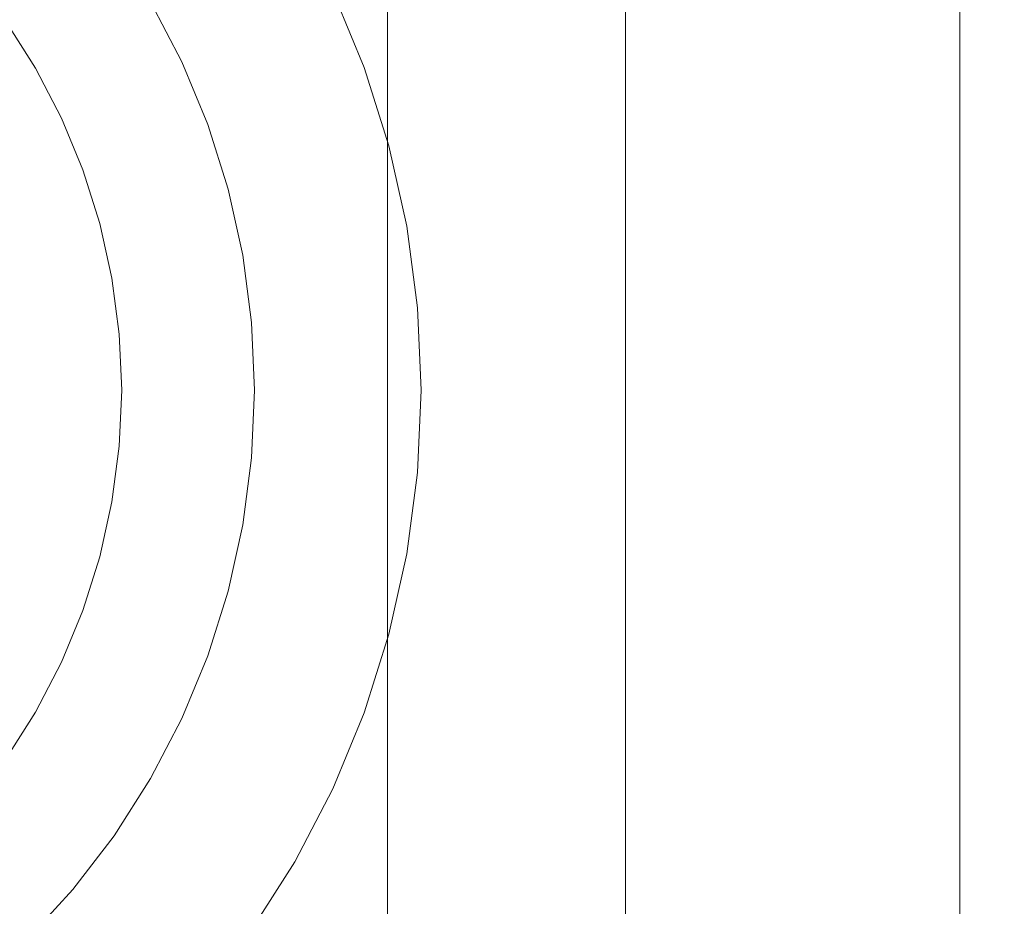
# Model space of a CAD drawing. Header units: millimetres. Extents: x -148 to 148, y -92 to 92.
# Tile 46 of 49: x 98 to 113, y 56 to 69. Entities that reach past the tile are written whole.
import ezdxf

# ---------------------------------------------------------------- set-up
doc = ezdxf.new("R2010")
doc.units = ezdxf.units.MM
doc.header["$LTSCALE"] = 25.4
doc.layers.add('Lighting-Moving Light', color=7, linetype='Continuous', lineweight=5, true_color=0x000000)

# ---------------------------------------------------------------- blocks, each defined once
blk = doc.blocks.new('Group-1')
at = {"layer": 'Lighting-Moving Light', "color": 7, "linetype": 'Continuous', "lineweight": 5, "transparency": 33554687}
for points, invisible_edges in [([(-1900.624, -1384.88, -99.966), (-1909.124, -1376.38, -108.466), (-1909.124, -1209.38, -108.466), (-1900.624, -1200.88, -99.966)], 8), ([(-1900.623, -1200.88, -99.965), (-1900.623, -1384.88, -99.965), (-1900.624, -1384.88, -99.966)], 8), ([(-1900.624, -1200.88, -99.966), (-1900.623, -1200.88, -99.965), (-1900.624, -1384.88, -99.966)], 10), ([(-1900.623, -1200.88, -21.465), (-1900.623, -1384.88, -21.465), (-1900.623, -1243.669, -47.544), (-1900.623, -1216.036, -47.544)], 10), ([(-1900.623, -1200.88, -99.965), (-1900.623, -1216.036, -77.387), (-1900.623, -1243.669, -77.387)], 9), ([(-1900.623, -1243.669, -77.387), (-1900.623, -1342.091, -47.544), (-1900.623, -1342.091, -77.387), (-1900.623, -1200.88, -99.965)], 13), ([(-1900.623, -1342.091, -77.387), (-1900.623, -1369.725, -77.387), (-1900.623, -1384.88, -99.965), (-1900.623, -1200.88, -99.965)], 10), ([(-1893.79, -1243.789, -77.387), (-1900.623, -1243.669, -77.387), (-1900.623, -1216.036, -77.387), (-1896.103, -1216.075, -77.387)], 8), ([(-1896.103, -1216.075, -47.544), (-1900.623, -1216.036, -47.544), (-1900.623, -1243.669, -47.544), (-1893.79, -1243.789, -47.544)], 8), ([(-1914.593, -1217.412, -16.465), (-1913.624, -1218.156, -16.465), (-1912.724, -1218.981, -16.465), (-1922.623, -1228.88, -16.465)], 12), ([(-1912.724, -1218.981, -16.465), (-1911.899, -1219.881, -16.465), (-1911.155, -1220.85, -16.465), (-1922.623, -1228.88, -16.465)], 12), ([(-1911.155, -1220.85, -16.465), (-1910.499, -1221.88, -16.465), (-1909.935, -1222.964, -16.465), (-1922.623, -1228.88, -16.465)], 12), ([(-1909.935, -1222.964, -16.465), (-1910.499, -1221.88, -16.465), (-1912.639, -1223.116, -1.637), (-1912.175, -1224.008, -1.637)], 10), ([(-1913.789, -1222.695, -0.387), (-1913.284, -1223.488, -0.387), (-1913.175, -1223.425, -0.494), (-1913.686, -1222.622, -0.494)], 15), ([(-1913.686, -1222.622, -0.494), (-1913.175, -1223.425, -0.494), (-1913.074, -1223.367, -0.611), (-1913.59, -1222.555, -0.611)], 15), ([(-1913.9, -1222.772, -0.291), (-1913.401, -1223.555, -0.291), (-1913.284, -1223.488, -0.387), (-1913.789, -1222.695, -0.387)], 15), ([(-1914.138, -1222.939, -0.134), (-1913.652, -1223.701, -0.134), (-1913.523, -1223.626, -0.206), (-1914.016, -1222.853, -0.206)], 15), ([(-1914.016, -1222.853, -0.206), (-1913.523, -1223.626, -0.206), (-1913.401, -1223.555, -0.291), (-1913.9, -1222.772, -0.291)], 15), ([(-1909.935, -1222.964, -16.465), (-1909.468, -1224.092, -16.465), (-1909.101, -1225.257, -16.465), (-1922.623, -1228.88, -16.465)], 12), ([(-1914.394, -1223.118, -0.027), (-1913.923, -1223.857, -0.027), (-1913.785, -1223.778, -0.074), (-1914.264, -1223.027, -0.074)], 15), ([(-1914.264, -1223.027, -0.074), (-1913.785, -1223.778, -0.074), (-1913.652, -1223.701, -0.134), (-1914.138, -1222.939, -0.134)], 15), ([(-1909.468, -1224.092, -16.465), (-1909.935, -1222.964, -16.465), (-1912.175, -1224.008, -1.637), (-1911.79, -1224.937, -1.637)], 10), ([(-1914.526, -1223.211, 0.007), (-1914.063, -1223.938, 0.007), (-1913.923, -1223.857, -0.027), (-1914.394, -1223.118, -0.027)], 15), ([(-1912.825, -1223.223, -1.014), (-1912.369, -1224.099, -1.014), (-1912.303, -1224.068, -1.162), (-1912.762, -1223.187, -1.162)], 15), ([(-1912.762, -1223.187, -1.162), (-1912.303, -1224.068, -1.162), (-1912.249, -1224.042, -1.316), (-1912.71, -1223.157, -1.316)], 15), ([(-1912.71, -1223.157, -1.316), (-1912.249, -1224.042, -1.316), (-1912.206, -1224.023, -1.475), (-1912.669, -1223.133, -1.475)], 15), ([(-1912.669, -1223.133, -1.475), (-1912.206, -1224.023, -1.475), (-1912.175, -1224.008, -1.637), (-1912.639, -1223.116, -1.637)], 11), ([(-1914.796, -1223.399, 0.035), (-1914.348, -1224.102, 0.035), (-1914.205, -1224.02, 0.028), (-1914.661, -1223.305, 0.028)], 14), ([(-1914.661, -1223.305, 0.028), (-1914.205, -1224.02, 0.028), (-1914.063, -1223.938, 0.007), (-1914.526, -1223.211, 0.007)], 15), ([(-1913.074, -1223.367, -0.611), (-1912.629, -1224.22, -0.611), (-1912.532, -1224.175, -0.737), (-1912.981, -1223.313, -0.737)], 15), ([(-1912.981, -1223.313, -0.737), (-1912.532, -1224.175, -0.737), (-1912.445, -1224.134, -0.872), (-1912.898, -1223.265, -0.872)], 15), ([(-1912.898, -1223.265, -0.872), (-1912.445, -1224.134, -0.872), (-1912.369, -1224.099, -1.014), (-1912.825, -1223.223, -1.014)], 15), ([(-1913.963, -1224.842, 0.035), (-1914.348, -1224.102, 0.035), (-1914.796, -1223.399, 0.035), (-1922.623, -1228.88, 0.035)], 12), ([(-1913.401, -1223.555, -0.291), (-1912.972, -1224.38, -0.291), (-1912.85, -1224.323, -0.387), (-1913.284, -1223.488, -0.387)], 15), ([(-1913.284, -1223.488, -0.387), (-1912.85, -1224.323, -0.387), (-1912.735, -1224.269, -0.494), (-1913.175, -1223.425, -0.494)], 15), ([(-1913.175, -1223.425, -0.494), (-1912.735, -1224.269, -0.494), (-1912.629, -1224.22, -0.611), (-1913.074, -1223.367, -0.611)], 15), ([(-1913.652, -1223.701, -0.134), (-1913.235, -1224.502, -0.134), (-1913.1, -1224.44, -0.206), (-1913.523, -1223.626, -0.206)], 15), ([(-1913.523, -1223.626, -0.206), (-1913.1, -1224.44, -0.206), (-1912.972, -1224.38, -0.291), (-1913.401, -1223.555, -0.291)], 15), ([(-1913.923, -1223.857, -0.027), (-1913.518, -1224.634, -0.027), (-1913.374, -1224.567, -0.074), (-1913.785, -1223.778, -0.074)], 15), ([(-1913.785, -1223.778, -0.074), (-1913.374, -1224.567, -0.074), (-1913.235, -1224.502, -0.134), (-1913.652, -1223.701, -0.134)], 15), ([(-1914.205, -1224.02, 0.028), (-1913.813, -1224.772, 0.028), (-1913.665, -1224.703, 0.007), (-1914.063, -1223.938, 0.007)], 15), ([(-1914.063, -1223.938, 0.007), (-1913.665, -1224.703, 0.007), (-1913.518, -1224.634, -0.027), (-1913.923, -1223.857, -0.027)], 15), ([(-1914.348, -1224.102, 0.035), (-1913.963, -1224.842, 0.035), (-1913.813, -1224.772, 0.028), (-1914.205, -1224.02, 0.028)], 14), ([(-1912.369, -1224.099, -1.014), (-1911.991, -1225.01, -1.014), (-1911.923, -1224.986, -1.162), (-1912.303, -1224.068, -1.162)], 15), ([(-1912.303, -1224.068, -1.162), (-1911.923, -1224.986, -1.162), (-1911.866, -1224.965, -1.316), (-1912.249, -1224.042, -1.316)], 15), ([(-1912.249, -1224.042, -1.316), (-1911.866, -1224.965, -1.316), (-1911.822, -1224.949, -1.475), (-1912.206, -1224.023, -1.475)], 15), ([(-1912.206, -1224.023, -1.475), (-1911.822, -1224.949, -1.475), (-1911.79, -1224.937, -1.637), (-1912.175, -1224.008, -1.637)], 11), ([(-1912.735, -1224.269, -0.494), (-1912.371, -1225.149, -0.494), (-1912.261, -1225.109, -0.611), (-1912.629, -1224.22, -0.611)], 15), ([(-1912.629, -1224.22, -0.611), (-1912.261, -1225.109, -0.611), (-1912.161, -1225.072, -0.737), (-1912.532, -1224.175, -0.737)], 15), ([(-1912.532, -1224.175, -0.737), (-1912.161, -1225.072, -0.737), (-1912.071, -1225.039, -0.872), (-1912.445, -1224.134, -0.872)], 15), ([(-1912.445, -1224.134, -0.872), (-1912.071, -1225.039, -0.872), (-1911.991, -1225.01, -1.014), (-1912.369, -1224.099, -1.014)], 15), ([(-1909.101, -1225.257, -16.465), (-1909.468, -1224.092, -16.465), (-1911.79, -1224.937, -1.637), (-1911.488, -1225.897, -1.637)], 10), ([(-1912.972, -1224.38, -0.291), (-1912.616, -1225.238, -0.291), (-1912.49, -1225.192, -0.387), (-1912.85, -1224.323, -0.387)], 15), ([(-1912.85, -1224.323, -0.387), (-1912.49, -1225.192, -0.387), (-1912.371, -1225.149, -0.494), (-1912.735, -1224.269, -0.494)], 15), ([(-1913.374, -1224.567, -0.074), (-1913.034, -1225.39, -0.074), (-1912.889, -1225.337, -0.134), (-1913.235, -1224.502, -0.134)], 15), ([(-1913.235, -1224.502, -0.134), (-1912.889, -1225.337, -0.134), (-1912.749, -1225.286, -0.206), (-1913.1, -1224.44, -0.206)], 15), ([(-1913.1, -1224.44, -0.206), (-1912.749, -1225.286, -0.206), (-1912.616, -1225.238, -0.291), (-1912.972, -1224.38, -0.291)], 15), ([(-1913.665, -1224.703, 0.007), (-1913.335, -1225.499, 0.007), (-1913.183, -1225.444, -0.027), (-1913.518, -1224.634, -0.027)], 15), ([(-1913.518, -1224.634, -0.027), (-1913.183, -1225.444, -0.027), (-1913.034, -1225.39, -0.074), (-1913.374, -1224.567, -0.074)], 15), ([(-1913.963, -1224.842, 0.035), (-1913.644, -1225.612, 0.035), (-1913.489, -1225.556, 0.028), (-1913.813, -1224.772, 0.028)], 14), ([(-1913.813, -1224.772, 0.028), (-1913.489, -1225.556, 0.028), (-1913.335, -1225.499, 0.007), (-1913.665, -1224.703, 0.007)], 15), ([(-1913.393, -1226.407, 0.035), (-1913.644, -1225.612, 0.035), (-1913.963, -1224.842, 0.035), (-1922.623, -1228.88, 0.035)], 12), ([(-1911.866, -1224.965, -1.316), (-1911.566, -1225.918, -1.316), (-1911.521, -1225.905, -1.475), (-1911.822, -1224.949, -1.475)], 15), ([(-1911.822, -1224.949, -1.475), (-1911.521, -1225.905, -1.475), (-1911.488, -1225.897, -1.637), (-1911.79, -1224.937, -1.637)], 11), ([(-1912.371, -1225.149, -0.494), (-1912.085, -1226.057, -0.494), (-1911.972, -1226.026, -0.611), (-1912.261, -1225.109, -0.611)], 15), ([(-1912.261, -1225.109, -0.611), (-1911.972, -1226.026, -0.611), (-1911.869, -1225.999, -0.737), (-1912.161, -1225.072, -0.737)], 15), ([(-1912.161, -1225.072, -0.737), (-1911.869, -1225.999, -0.737), (-1911.776, -1225.974, -0.872), (-1912.071, -1225.039, -0.872)], 15), ([(-1912.071, -1225.039, -0.872), (-1911.776, -1225.974, -0.872), (-1911.694, -1225.952, -1.014), (-1911.991, -1225.01, -1.014)], 15), ([(-1911.991, -1225.01, -1.014), (-1911.694, -1225.952, -1.014), (-1911.624, -1225.933, -1.162), (-1911.923, -1224.986, -1.162)], 15), ([(-1911.923, -1224.986, -1.162), (-1911.624, -1225.933, -1.162), (-1911.566, -1225.918, -1.316), (-1911.866, -1224.965, -1.316)], 15), ([(-1912.749, -1225.286, -0.206), (-1912.474, -1226.161, -0.206), (-1912.337, -1226.124, -0.291), (-1912.616, -1225.238, -0.291)], 15), ([(-1912.616, -1225.238, -0.291), (-1912.337, -1226.124, -0.291), (-1912.207, -1226.089, -0.387), (-1912.49, -1225.192, -0.387)], 15), ([(-1912.49, -1225.192, -0.387), (-1912.207, -1226.089, -0.387), (-1912.085, -1226.057, -0.494), (-1912.371, -1225.149, -0.494)], 15), ([(-1909.101, -1225.257, -16.465), (-1908.836, -1226.449, -16.465), (-1908.677, -1227.66, -16.465), (-1922.623, -1228.88, -16.465)], 12), ([(-1913.183, -1225.444, -0.027), (-1912.919, -1226.28, -0.027), (-1912.766, -1226.239, -0.074), (-1913.034, -1225.39, -0.074)], 15), ([(-1913.034, -1225.39, -0.074), (-1912.766, -1226.239, -0.074), (-1912.617, -1226.199, -0.134), (-1912.889, -1225.337, -0.134)], 15), ([(-1912.889, -1225.337, -0.134), (-1912.617, -1226.199, -0.134), (-1912.474, -1226.161, -0.206), (-1912.749, -1225.286, -0.206)], 15), ([(-1908.836, -1226.449, -16.465), (-1909.101, -1225.257, -16.465), (-1911.488, -1225.897, -1.637), (-1911.27, -1226.878, -1.637)], 10), ([(-1913.489, -1225.556, 0.028), (-1913.234, -1226.364, 0.028), (-1913.075, -1226.322, 0.007), (-1913.335, -1225.499, 0.007)], 15), ([(-1913.335, -1225.499, 0.007), (-1913.075, -1226.322, 0.007), (-1912.919, -1226.28, -0.027), (-1913.183, -1225.444, -0.027)], 15), ([(-1913.644, -1225.612, 0.035), (-1913.393, -1226.407, 0.035), (-1913.234, -1226.364, 0.028), (-1913.489, -1225.556, 0.028)], 14), ([(-1911.869, -1225.999, -0.737), (-1911.658, -1226.947, -0.737), (-1911.564, -1226.93, -0.872), (-1911.776, -1225.974, -0.872)], 15), ([(-1911.776, -1225.974, -0.872), (-1911.564, -1226.93, -0.872), (-1911.481, -1226.916, -1.014), (-1911.694, -1225.952, -1.014)], 15), ([(-1911.694, -1225.952, -1.014), (-1911.481, -1226.916, -1.014), (-1911.409, -1226.903, -1.162), (-1911.624, -1225.933, -1.162)], 15), ([(-1911.624, -1225.933, -1.162), (-1911.409, -1226.903, -1.162), (-1911.35, -1226.893, -1.316), (-1911.566, -1225.918, -1.316)], 15), ([(-1911.566, -1225.918, -1.316), (-1911.35, -1226.893, -1.316), (-1911.303, -1226.884, -1.475), (-1911.521, -1225.905, -1.475)], 15), ([(-1911.521, -1225.905, -1.475), (-1911.303, -1226.884, -1.475), (-1911.27, -1226.878, -1.637), (-1911.488, -1225.897, -1.637)], 11), ([(-1912.474, -1226.161, -0.206), (-1912.275, -1227.056, -0.206), (-1912.136, -1227.031, -0.291), (-1912.337, -1226.124, -0.291)], 15), ([(-1912.337, -1226.124, -0.291), (-1912.136, -1227.031, -0.291), (-1912.003, -1227.008, -0.387), (-1912.207, -1226.089, -0.387)], 15), ([(-1912.207, -1226.089, -0.387), (-1912.003, -1227.008, -0.387), (-1911.879, -1226.986, -0.494), (-1912.085, -1226.057, -0.494)], 15), ([(-1912.085, -1226.057, -0.494), (-1911.879, -1226.986, -0.494), (-1911.764, -1226.965, -0.611), (-1911.972, -1226.026, -0.611)], 15), ([(-1911.972, -1226.026, -0.611), (-1911.764, -1226.965, -0.611), (-1911.658, -1226.947, -0.737), (-1911.869, -1225.999, -0.737)], 15), ([(-1912.919, -1226.28, -0.027), (-1912.729, -1227.136, -0.027), (-1912.573, -1227.108, -0.074), (-1912.766, -1226.239, -0.074)], 15), ([(-1912.766, -1226.239, -0.074), (-1912.573, -1227.108, -0.074), (-1912.422, -1227.081, -0.134), (-1912.617, -1226.199, -0.134)], 15), ([(-1912.617, -1226.199, -0.134), (-1912.422, -1227.081, -0.134), (-1912.275, -1227.056, -0.206), (-1912.474, -1226.161, -0.206)], 15), ([(-1913.104, -1228.048, 0.035), (-1913.213, -1227.221, 0.035), (-1913.393, -1226.407, 0.035), (-1922.623, -1228.88, 0.035)], 12), ([(-1913.393, -1226.407, 0.035), (-1913.213, -1227.221, 0.035), (-1913.05, -1227.192, 0.028), (-1913.234, -1226.364, 0.028)], 14), ([(-1913.234, -1226.364, 0.028), (-1913.05, -1227.192, 0.028), (-1912.889, -1227.164, 0.007), (-1913.075, -1226.322, 0.007)], 15), ([(-1913.075, -1226.322, 0.007), (-1912.889, -1227.164, 0.007), (-1912.729, -1227.136, -0.027), (-1912.919, -1226.28, -0.027)], 15), ([(-1908.677, -1227.66, -16.465), (-1908.836, -1226.449, -16.465), (-1911.27, -1226.878, -1.637), (-1911.139, -1227.876, -1.637)], 10), ([(-1912.136, -1227.031, -0.291), (-1912.014, -1227.952, -0.291), (-1911.88, -1227.94, -0.387), (-1912.003, -1227.008, -0.387)], 15), ([(-1912.003, -1227.008, -0.387), (-1911.88, -1227.94, -0.387), (-1911.755, -1227.929, -0.494), (-1911.879, -1226.986, -0.494)], 15), ([(-1911.879, -1226.986, -0.494), (-1911.755, -1227.929, -0.494), (-1911.638, -1227.919, -0.611), (-1911.764, -1226.965, -0.611)], 15), ([(-1911.764, -1226.965, -0.611), (-1911.638, -1227.919, -0.611), (-1911.532, -1227.91, -0.737), (-1911.658, -1226.947, -0.737)], 15), ([(-1911.658, -1226.947, -0.737), (-1911.532, -1227.91, -0.737), (-1911.436, -1227.902, -0.872), (-1911.564, -1226.93, -0.872)], 15), ([(-1911.564, -1226.93, -0.872), (-1911.436, -1227.902, -0.872), (-1911.352, -1227.894, -1.014), (-1911.481, -1226.916, -1.014)], 15), ([(-1911.481, -1226.916, -1.014), (-1911.352, -1227.894, -1.014), (-1911.279, -1227.888, -1.162), (-1911.409, -1226.903, -1.162)], 15), ([(-1911.409, -1226.903, -1.162), (-1911.279, -1227.888, -1.162), (-1911.22, -1227.883, -1.316), (-1911.35, -1226.893, -1.316)], 15), ([(-1911.35, -1226.893, -1.316), (-1911.22, -1227.883, -1.316), (-1911.173, -1227.879, -1.475), (-1911.303, -1226.884, -1.475)], 15), ([(-1911.303, -1226.884, -1.475), (-1911.173, -1227.879, -1.475), (-1911.139, -1227.876, -1.637), (-1911.27, -1226.878, -1.637)], 11), ([(-1912.889, -1227.164, 0.007), (-1912.776, -1228.019, 0.007), (-1912.615, -1228.005, -0.027), (-1912.729, -1227.136, -0.027)], 15), ([(-1912.729, -1227.136, -0.027), (-1912.615, -1228.005, -0.027), (-1912.457, -1227.991, -0.074), (-1912.573, -1227.108, -0.074)], 15), ([(-1912.573, -1227.108, -0.074), (-1912.457, -1227.991, -0.074), (-1912.304, -1227.977, -0.134), (-1912.422, -1227.081, -0.134)], 15), ([(-1912.422, -1227.081, -0.134), (-1912.304, -1227.977, -0.134), (-1912.156, -1227.965, -0.206), (-1912.275, -1227.056, -0.206)], 15), ([(-1912.275, -1227.056, -0.206), (-1912.156, -1227.965, -0.206), (-1912.014, -1227.952, -0.291), (-1912.136, -1227.031, -0.291)], 15), ([(-1913.213, -1227.221, 0.035), (-1913.104, -1228.048, 0.035), (-1912.94, -1228.033, 0.028), (-1913.05, -1227.192, 0.028)], 14), ([(-1913.05, -1227.192, 0.028), (-1912.94, -1228.033, 0.028), (-1912.776, -1228.019, 0.007), (-1912.889, -1227.164, 0.007)], 15), ([(-1908.677, -1227.66, -16.465), (-1908.623, -1228.88, -16.465), (-1908.677, -1230.101, -16.465), (-1922.623, -1228.88, -16.465)], 12), ([(-1908.623, -1228.88, -16.465), (-1908.677, -1227.66, -16.465), (-1911.139, -1227.876, -1.637), (-1911.095, -1228.88, -1.637)], 10), ([(-1911.352, -1227.894, -1.014), (-1911.309, -1228.88, -1.014), (-1911.236, -1228.88, -1.162), (-1911.279, -1227.888, -1.162)], 15), ([(-1911.279, -1227.888, -1.162), (-1911.236, -1228.88, -1.162), (-1911.176, -1228.88, -1.316), (-1911.22, -1227.883, -1.316)], 15), ([(-1911.22, -1227.883, -1.316), (-1911.176, -1228.88, -1.316), (-1911.129, -1228.88, -1.475), (-1911.173, -1227.879, -1.475)], 15), ([(-1911.173, -1227.879, -1.475), (-1911.129, -1228.88, -1.475), (-1911.095, -1228.88, -1.637), (-1911.139, -1227.876, -1.637)], 11), ([(-1913.104, -1228.048, 0.035), (-1913.068, -1228.88, 0.035), (-1912.903, -1228.88, 0.028), (-1912.94, -1228.033, 0.028)], 14), ([(-1912.94, -1228.033, 0.028), (-1912.903, -1228.88, 0.028), (-1912.739, -1228.88, 0.007), (-1912.776, -1228.019, 0.007)], 15), ([(-1912.776, -1228.019, 0.007), (-1912.739, -1228.88, 0.007), (-1912.577, -1228.88, -0.027), (-1912.615, -1228.005, -0.027)], 15), ([(-1912.615, -1228.005, -0.027), (-1912.577, -1228.88, -0.027), (-1912.418, -1228.88, -0.074), (-1912.457, -1227.991, -0.074)], 15), ([(-1912.457, -1227.991, -0.074), (-1912.418, -1228.88, -0.074), (-1912.264, -1228.88, -0.134), (-1912.304, -1227.977, -0.134)], 15), ([(-1912.304, -1227.977, -0.134), (-1912.264, -1228.88, -0.134), (-1912.116, -1228.88, -0.206), (-1912.156, -1227.965, -0.206)], 15), ([(-1912.156, -1227.965, -0.206), (-1912.116, -1228.88, -0.206), (-1911.974, -1228.88, -0.291), (-1912.014, -1227.952, -0.291)], 15), ([(-1912.014, -1227.952, -0.291), (-1911.974, -1228.88, -0.291), (-1911.839, -1228.88, -0.387), (-1911.88, -1227.94, -0.387)], 15), ([(-1911.88, -1227.94, -0.387), (-1911.839, -1228.88, -0.387), (-1911.713, -1228.88, -0.494), (-1911.755, -1227.929, -0.494)], 15), ([(-1911.755, -1227.929, -0.494), (-1911.713, -1228.88, -0.494), (-1911.596, -1228.88, -0.611), (-1911.638, -1227.919, -0.611)], 15), ([(-1911.638, -1227.919, -0.611), (-1911.596, -1228.88, -0.611), (-1911.489, -1228.88, -0.737), (-1911.532, -1227.91, -0.737)], 15), ([(-1911.532, -1227.91, -0.737), (-1911.489, -1228.88, -0.737), (-1911.393, -1228.88, -0.872), (-1911.436, -1227.902, -0.872)], 15), ([(-1911.436, -1227.902, -0.872), (-1911.393, -1228.88, -0.872), (-1911.309, -1228.88, -1.014), (-1911.352, -1227.894, -1.014)], 15), ([(-1913.104, -1229.713, 0.035), (-1913.068, -1228.88, 0.035), (-1913.104, -1228.048, 0.035), (-1922.623, -1228.88, 0.035)], 12), ([(-1914.796, -1234.361, 0.035), (-1914.348, -1233.658, 0.035), (-1913.963, -1232.919, 0.035), (-1922.623, -1228.88, 0.035)], 12), ([(-1913.963, -1232.919, 0.035), (-1913.644, -1232.149, 0.035), (-1913.393, -1231.354, 0.035), (-1922.623, -1228.88, 0.035)], 12), ([(-1913.393, -1231.354, 0.035), (-1913.213, -1230.54, 0.035), (-1913.104, -1229.713, 0.035), (-1922.623, -1228.88, 0.035)], 12), ([(-1908.677, -1230.101, -16.465), (-1908.836, -1231.311, -16.465), (-1909.101, -1232.504, -16.465), (-1922.623, -1228.88, -16.465)], 12), ([(-1909.101, -1232.504, -16.465), (-1909.468, -1233.669, -16.465), (-1909.935, -1234.797, -16.465), (-1922.623, -1228.88, -16.465)], 12), ([(-1909.935, -1234.797, -16.465), (-1910.499, -1235.88, -16.465), (-1911.155, -1236.91, -16.465), (-1922.623, -1228.88, -16.465)], 12), ([(-1911.155, -1236.91, -16.465), (-1911.899, -1237.879, -16.465), (-1912.724, -1238.78, -16.465), (-1922.623, -1228.88, -16.465)], 12), ([(-1912.724, -1238.78, -16.465), (-1913.624, -1239.605, -16.465), (-1914.593, -1240.348, -16.465), (-1922.623, -1228.88, -16.465)], 12), ([(-1913.068, -1228.88, 0.035), (-1913.104, -1229.713, 0.035), (-1912.94, -1229.728, 0.028), (-1912.903, -1228.88, 0.028)], 14), ([(-1912.903, -1228.88, 0.028), (-1912.94, -1229.728, 0.028), (-1912.776, -1229.742, 0.007), (-1912.739, -1228.88, 0.007)], 15), ([(-1912.739, -1228.88, 0.007), (-1912.776, -1229.742, 0.007), (-1912.615, -1229.756, -0.027), (-1912.577, -1228.88, -0.027)], 15), ([(-1912.577, -1228.88, -0.027), (-1912.615, -1229.756, -0.027), (-1912.457, -1229.77, -0.074), (-1912.418, -1228.88, -0.074)], 15), ([(-1912.418, -1228.88, -0.074), (-1912.457, -1229.77, -0.074), (-1912.304, -1229.783, -0.134), (-1912.264, -1228.88, -0.134)], 15), ([(-1912.264, -1228.88, -0.134), (-1912.304, -1229.783, -0.134), (-1912.156, -1229.796, -0.206), (-1912.116, -1228.88, -0.206)], 15), ([(-1912.116, -1228.88, -0.206), (-1912.156, -1229.796, -0.206), (-1912.014, -1229.809, -0.291), (-1911.974, -1228.88, -0.291)], 15), ([(-1911.974, -1228.88, -0.291), (-1912.014, -1229.809, -0.291), (-1911.88, -1229.82, -0.387), (-1911.839, -1228.88, -0.387)], 15), ([(-1911.839, -1228.88, -0.387), (-1911.88, -1229.82, -0.387), (-1911.755, -1229.831, -0.494), (-1911.713, -1228.88, -0.494)], 15), ([(-1911.713, -1228.88, -0.494), (-1911.755, -1229.831, -0.494), (-1911.638, -1229.841, -0.611), (-1911.596, -1228.88, -0.611)], 15), ([(-1911.596, -1228.88, -0.611), (-1911.638, -1229.841, -0.611), (-1911.532, -1229.851, -0.737), (-1911.489, -1228.88, -0.737)], 15), ([(-1911.489, -1228.88, -0.737), (-1911.532, -1229.851, -0.737), (-1911.436, -1229.859, -0.872), (-1911.393, -1228.88, -0.872)], 15), ([(-1911.393, -1228.88, -0.872), (-1911.436, -1229.859, -0.872), (-1911.352, -1229.867, -1.014), (-1911.309, -1228.88, -1.014)], 15), ([(-1911.309, -1228.88, -1.014), (-1911.352, -1229.867, -1.014), (-1911.279, -1229.873, -1.162), (-1911.236, -1228.88, -1.162)], 15), ([(-1911.236, -1228.88, -1.162), (-1911.279, -1229.873, -1.162), (-1911.22, -1229.878, -1.316), (-1911.176, -1228.88, -1.316)], 15), ([(-1911.176, -1228.88, -1.316), (-1911.22, -1229.878, -1.316), (-1911.173, -1229.882, -1.475), (-1911.129, -1228.88, -1.475)], 15), ([(-1911.129, -1228.88, -1.475), (-1911.173, -1229.882, -1.475), (-1911.139, -1229.885, -1.637), (-1911.095, -1228.88, -1.637)], 11), ([(-1908.677, -1230.101, -16.465), (-1908.623, -1228.88, -16.465), (-1911.095, -1228.88, -1.637), (-1911.139, -1229.885, -1.637)], 10), ([(-1913.104, -1229.713, 0.035), (-1913.213, -1230.54, 0.035), (-1913.05, -1230.568, 0.028), (-1912.94, -1229.728, 0.028)], 14), ([(-1912.94, -1229.728, 0.028), (-1913.05, -1230.568, 0.028), (-1912.889, -1230.597, 0.007), (-1912.776, -1229.742, 0.007)], 15), ([(-1912.776, -1229.742, 0.007), (-1912.889, -1230.597, 0.007), (-1912.729, -1230.625, -0.027), (-1912.615, -1229.756, -0.027)], 15), ([(-1912.615, -1229.756, -0.027), (-1912.729, -1230.625, -0.027), (-1912.573, -1230.652, -0.074), (-1912.457, -1229.77, -0.074)], 15), ([(-1912.457, -1229.77, -0.074), (-1912.573, -1230.652, -0.074), (-1912.422, -1230.679, -0.134), (-1912.304, -1229.783, -0.134)], 15), ([(-1912.304, -1229.783, -0.134), (-1912.422, -1230.679, -0.134), (-1912.275, -1230.705, -0.206), (-1912.156, -1229.796, -0.206)], 15), ([(-1912.156, -1229.796, -0.206), (-1912.275, -1230.705, -0.206), (-1912.136, -1230.73, -0.291), (-1912.014, -1229.809, -0.291)], 15), ([(-1912.014, -1229.809, -0.291), (-1912.136, -1230.73, -0.291), (-1912.003, -1230.753, -0.387), (-1911.88, -1229.82, -0.387)], 15), ([(-1911.88, -1229.82, -0.387), (-1912.003, -1230.753, -0.387), (-1911.879, -1230.775, -0.494), (-1911.755, -1229.831, -0.494)], 15), ([(-1911.755, -1229.831, -0.494), (-1911.879, -1230.775, -0.494), (-1911.764, -1230.795, -0.611), (-1911.638, -1229.841, -0.611)], 15), ([(-1911.638, -1229.841, -0.611), (-1911.764, -1230.795, -0.611), (-1911.658, -1230.814, -0.737), (-1911.532, -1229.851, -0.737)], 15), ([(-1911.532, -1229.851, -0.737), (-1911.658, -1230.814, -0.737), (-1911.564, -1230.83, -0.872), (-1911.436, -1229.859, -0.872)], 15), ([(-1911.436, -1229.859, -0.872), (-1911.564, -1230.83, -0.872), (-1911.481, -1230.845, -1.014), (-1911.352, -1229.867, -1.014)], 15), ([(-1911.352, -1229.867, -1.014), (-1911.481, -1230.845, -1.014), (-1911.409, -1230.858, -1.162), (-1911.279, -1229.873, -1.162)], 15), ([(-1911.279, -1229.873, -1.162), (-1911.409, -1230.858, -1.162), (-1911.35, -1230.868, -1.316), (-1911.22, -1229.878, -1.316)], 15), ([(-1911.22, -1229.878, -1.316), (-1911.35, -1230.868, -1.316), (-1911.303, -1230.876, -1.475), (-1911.173, -1229.882, -1.475)], 15), ([(-1911.173, -1229.882, -1.475), (-1911.303, -1230.876, -1.475), (-1911.27, -1230.882, -1.637), (-1911.139, -1229.885, -1.637)], 11), ([(-1908.836, -1231.311, -16.465), (-1908.677, -1230.101, -16.465), (-1911.139, -1229.885, -1.637), (-1911.27, -1230.882, -1.637)], 10), ([(-1913.213, -1230.54, 0.035), (-1913.393, -1231.354, 0.035), (-1913.234, -1231.396, 0.028), (-1913.05, -1230.568, 0.028)], 14), ([(-1913.05, -1230.568, 0.028), (-1913.234, -1231.396, 0.028), (-1913.075, -1231.439, 0.007), (-1912.889, -1230.597, 0.007)], 15), ([(-1912.889, -1230.597, 0.007), (-1913.075, -1231.439, 0.007), (-1912.919, -1231.481, -0.027), (-1912.729, -1230.625, -0.027)], 15), ([(-1912.729, -1230.625, -0.027), (-1912.919, -1231.481, -0.027), (-1912.766, -1231.522, -0.074), (-1912.573, -1230.652, -0.074)], 15), ([(-1912.573, -1230.652, -0.074), (-1912.766, -1231.522, -0.074), (-1912.617, -1231.562, -0.134), (-1912.422, -1230.679, -0.134)], 15), ([(-1912.422, -1230.679, -0.134), (-1912.617, -1231.562, -0.134), (-1912.474, -1231.6, -0.206), (-1912.275, -1230.705, -0.206)], 15), ([(-1912.275, -1230.705, -0.206), (-1912.474, -1231.6, -0.206), (-1912.337, -1231.637, -0.291), (-1912.136, -1230.73, -0.291)], 15), ([(-1912.136, -1230.73, -0.291), (-1912.337, -1231.637, -0.291), (-1912.207, -1231.672, -0.387), (-1912.003, -1230.753, -0.387)], 15), ([(-1912.003, -1230.753, -0.387), (-1912.207, -1231.672, -0.387), (-1912.085, -1231.704, -0.494), (-1911.879, -1230.775, -0.494)], 15), ([(-1911.879, -1230.775, -0.494), (-1912.085, -1231.704, -0.494), (-1911.972, -1231.734, -0.611), (-1911.764, -1230.795, -0.611)], 15), ([(-1911.764, -1230.795, -0.611), (-1911.972, -1231.734, -0.611), (-1911.869, -1231.762, -0.737), (-1911.658, -1230.814, -0.737)], 15), ([(-1911.658, -1230.814, -0.737), (-1911.869, -1231.762, -0.737), (-1911.776, -1231.787, -0.872), (-1911.564, -1230.83, -0.872)], 15), ([(-1911.564, -1230.83, -0.872), (-1911.776, -1231.787, -0.872), (-1911.694, -1231.809, -1.014), (-1911.481, -1230.845, -1.014)], 15), ([(-1911.481, -1230.845, -1.014), (-1911.694, -1231.809, -1.014), (-1911.624, -1231.828, -1.162), (-1911.409, -1230.858, -1.162)], 15), ([(-1911.409, -1230.858, -1.162), (-1911.624, -1231.828, -1.162), (-1911.566, -1231.843, -1.316), (-1911.35, -1230.868, -1.316)], 15), ([(-1911.35, -1230.868, -1.316), (-1911.566, -1231.843, -1.316), (-1911.521, -1231.855, -1.475), (-1911.303, -1230.876, -1.475)], 15), ([(-1911.303, -1230.876, -1.475), (-1911.521, -1231.855, -1.475), (-1911.488, -1231.864, -1.637), (-1911.27, -1230.882, -1.637)], 11), ([(-1909.101, -1232.504, -16.465), (-1908.836, -1231.311, -16.465), (-1911.27, -1230.882, -1.637), (-1911.488, -1231.864, -1.637)], 10), ([(-1913.393, -1231.354, 0.035), (-1913.644, -1232.149, 0.035), (-1913.489, -1232.205, 0.028), (-1913.234, -1231.396, 0.028)], 14), ([(-1913.234, -1231.396, 0.028), (-1913.489, -1232.205, 0.028), (-1913.335, -1232.261, 0.007), (-1913.075, -1231.439, 0.007)], 15), ([(-1913.075, -1231.439, 0.007), (-1913.335, -1232.261, 0.007), (-1913.183, -1232.317, -0.027), (-1912.919, -1231.481, -0.027)], 15), ([(-1912.919, -1231.481, -0.027), (-1913.183, -1232.317, -0.027), (-1913.034, -1232.371, -0.074), (-1912.766, -1231.522, -0.074)], 15), ([(-1912.766, -1231.522, -0.074), (-1913.034, -1232.371, -0.074), (-1912.889, -1232.423, -0.134), (-1912.617, -1231.562, -0.134)], 15), ([(-1912.617, -1231.562, -0.134), (-1912.889, -1232.423, -0.134), (-1912.749, -1232.474, -0.206), (-1912.474, -1231.6, -0.206)], 15), ([(-1912.474, -1231.6, -0.206), (-1912.749, -1232.474, -0.206), (-1912.616, -1232.523, -0.291), (-1912.337, -1231.637, -0.291)], 15), ([(-1912.337, -1231.637, -0.291), (-1912.616, -1232.523, -0.291), (-1912.49, -1232.569, -0.387), (-1912.207, -1231.672, -0.387)], 15), ([(-1912.207, -1231.672, -0.387), (-1912.49, -1232.569, -0.387), (-1912.371, -1232.612, -0.494), (-1912.085, -1231.704, -0.494)], 15), ([(-1912.085, -1231.704, -0.494), (-1912.371, -1232.612, -0.494), (-1912.261, -1232.652, -0.611), (-1911.972, -1231.734, -0.611)], 15), ([(-1911.972, -1231.734, -0.611), (-1912.261, -1232.652, -0.611), (-1912.161, -1232.688, -0.737), (-1911.869, -1231.762, -0.737)], 15), ([(-1911.869, -1231.762, -0.737), (-1912.161, -1232.688, -0.737), (-1912.071, -1232.721, -0.872), (-1911.776, -1231.787, -0.872)], 15), ([(-1911.776, -1231.787, -0.872), (-1912.071, -1232.721, -0.872), (-1911.991, -1232.75, -1.014), (-1911.694, -1231.809, -1.014)], 15), ([(-1911.694, -1231.809, -1.014), (-1911.991, -1232.75, -1.014), (-1911.923, -1232.775, -1.162), (-1911.624, -1231.828, -1.162)], 15), ([(-1911.624, -1231.828, -1.162), (-1911.923, -1232.775, -1.162), (-1911.866, -1232.796, -1.316), (-1911.566, -1231.843, -1.316)], 15), ([(-1911.566, -1231.843, -1.316), (-1911.866, -1232.796, -1.316), (-1911.822, -1232.812, -1.475), (-1911.521, -1231.855, -1.475)], 15), ([(-1911.521, -1231.855, -1.475), (-1911.822, -1232.812, -1.475), (-1911.79, -1232.823, -1.637), (-1911.488, -1231.864, -1.637)], 11), ([(-1909.468, -1233.669, -16.465), (-1909.101, -1232.504, -16.465), (-1911.488, -1231.864, -1.637), (-1911.79, -1232.823, -1.637)], 10), ([(-1913.644, -1232.149, 0.035), (-1913.963, -1232.919, 0.035), (-1913.813, -1232.989, 0.028), (-1913.489, -1232.205, 0.028)], 14), ([(-1913.489, -1232.205, 0.028), (-1913.813, -1232.989, 0.028), (-1913.665, -1233.058, 0.007), (-1913.335, -1232.261, 0.007)], 15), ([(-1913.335, -1232.261, 0.007), (-1913.665, -1233.058, 0.007), (-1913.518, -1233.126, -0.027), (-1913.183, -1232.317, -0.027)], 15), ([(-1913.183, -1232.317, -0.027), (-1913.518, -1233.126, -0.027), (-1913.374, -1233.193, -0.074), (-1913.034, -1232.371, -0.074)], 15), ([(-1913.034, -1232.371, -0.074), (-1913.374, -1233.193, -0.074), (-1913.235, -1233.258, -0.134), (-1912.889, -1232.423, -0.134)], 15), ([(-1912.889, -1232.423, -0.134), (-1913.235, -1233.258, -0.134), (-1913.1, -1233.321, -0.206), (-1912.749, -1232.474, -0.206)], 15), ([(-1912.749, -1232.474, -0.206), (-1913.1, -1233.321, -0.206), (-1912.972, -1233.381, -0.291), (-1912.616, -1232.523, -0.291)], 15), ([(-1912.616, -1232.523, -0.291), (-1912.972, -1233.381, -0.291), (-1912.85, -1233.438, -0.387), (-1912.49, -1232.569, -0.387)], 15), ([(-1912.49, -1232.569, -0.387), (-1912.85, -1233.438, -0.387), (-1912.735, -1233.491, -0.494), (-1912.371, -1232.612, -0.494)], 15), ([(-1912.371, -1232.612, -0.494), (-1912.735, -1233.491, -0.494), (-1912.629, -1233.541, -0.611), (-1912.261, -1232.652, -0.611)], 15), ([(-1912.261, -1232.652, -0.611), (-1912.629, -1233.541, -0.611), (-1912.532, -1233.586, -0.737), (-1912.161, -1232.688, -0.737)], 15), ([(-1912.161, -1232.688, -0.737), (-1912.532, -1233.586, -0.737), (-1912.445, -1233.626, -0.872), (-1912.071, -1232.721, -0.872)], 15), ([(-1912.071, -1232.721, -0.872), (-1912.445, -1233.626, -0.872), (-1912.369, -1233.662, -1.014), (-1911.991, -1232.75, -1.014)], 15), ([(-1911.991, -1232.75, -1.014), (-1912.369, -1233.662, -1.014), (-1912.303, -1233.693, -1.162), (-1911.923, -1232.775, -1.162)], 15), ([(-1911.923, -1232.775, -1.162), (-1912.303, -1233.693, -1.162), (-1912.249, -1233.718, -1.316), (-1911.866, -1232.796, -1.316)], 15), ([(-1911.866, -1232.796, -1.316), (-1912.249, -1233.718, -1.316), (-1912.206, -1233.738, -1.475), (-1911.822, -1232.812, -1.475)], 15), ([(-1911.822, -1232.812, -1.475), (-1912.206, -1233.738, -1.475), (-1912.175, -1233.753, -1.637), (-1911.79, -1232.823, -1.637)], 11), ([(-1909.935, -1234.797, -16.465), (-1909.468, -1233.669, -16.465), (-1911.79, -1232.823, -1.637), (-1912.175, -1233.753, -1.637)], 10), ([(-1913.963, -1232.919, 0.035), (-1914.348, -1233.658, 0.035), (-1914.205, -1233.741, 0.028), (-1913.813, -1232.989, 0.028)], 14), ([(-1913.813, -1232.989, 0.028), (-1914.205, -1233.741, 0.028), (-1914.063, -1233.823, 0.007), (-1913.665, -1233.058, 0.007)], 15), ([(-1913.665, -1233.058, 0.007), (-1914.063, -1233.823, 0.007), (-1913.923, -1233.904, -0.027), (-1913.518, -1233.126, -0.027)], 15), ([(-1913.518, -1233.126, -0.027), (-1913.923, -1233.904, -0.027), (-1913.785, -1233.983, -0.074), (-1913.374, -1233.193, -0.074)], 15), ([(-1913.374, -1233.193, -0.074), (-1913.785, -1233.983, -0.074), (-1913.652, -1234.06, -0.134), (-1913.235, -1233.258, -0.134)], 15), ([(-1913.235, -1233.258, -0.134), (-1913.652, -1234.06, -0.134), (-1913.523, -1234.134, -0.206), (-1913.1, -1233.321, -0.206)], 15), ([(-1913.1, -1233.321, -0.206), (-1913.523, -1234.134, -0.206), (-1913.401, -1234.205, -0.291), (-1912.972, -1233.381, -0.291)], 15), ([(-1912.972, -1233.381, -0.291), (-1913.401, -1234.205, -0.291), (-1913.284, -1234.273, -0.387), (-1912.85, -1233.438, -0.387)], 15), ([(-1912.85, -1233.438, -0.387), (-1913.284, -1234.273, -0.387), (-1913.175, -1234.336, -0.494), (-1912.735, -1233.491, -0.494)], 15), ([(-1912.735, -1233.491, -0.494), (-1913.175, -1234.336, -0.494), (-1913.074, -1234.394, -0.611), (-1912.629, -1233.541, -0.611)], 15), ([(-1912.629, -1233.541, -0.611), (-1913.074, -1234.394, -0.611), (-1912.981, -1234.447, -0.737), (-1912.532, -1233.586, -0.737)], 15), ([(-1912.532, -1233.586, -0.737), (-1912.981, -1234.447, -0.737), (-1912.898, -1234.495, -0.872), (-1912.445, -1233.626, -0.872)], 15), ([(-1914.348, -1233.658, 0.035), (-1914.796, -1234.361, 0.035), (-1914.661, -1234.456, 0.028), (-1914.205, -1233.741, 0.028)], 14), ([(-1912.445, -1233.626, -0.872), (-1912.898, -1234.495, -0.872), (-1912.825, -1234.538, -1.014), (-1912.369, -1233.662, -1.014)], 15), ([(-1912.369, -1233.662, -1.014), (-1912.825, -1234.538, -1.014), (-1912.762, -1234.574, -1.162), (-1912.303, -1233.693, -1.162)], 15), ([(-1912.303, -1233.693, -1.162), (-1912.762, -1234.574, -1.162), (-1912.71, -1234.604, -1.316), (-1912.249, -1233.718, -1.316)], 15), ([(-1912.249, -1233.718, -1.316), (-1912.71, -1234.604, -1.316), (-1912.669, -1234.628, -1.475), (-1912.206, -1233.738, -1.475)], 15), ([(-1914.205, -1233.741, 0.028), (-1914.661, -1234.456, 0.028), (-1914.526, -1234.55, 0.007), (-1914.063, -1233.823, 0.007)], 15), ([(-1914.063, -1233.823, 0.007), (-1914.526, -1234.55, 0.007), (-1914.394, -1234.643, -0.027), (-1913.923, -1233.904, -0.027)], 15), ([(-1912.206, -1233.738, -1.475), (-1912.669, -1234.628, -1.475), (-1912.639, -1234.645, -1.637), (-1912.175, -1233.753, -1.637)], 11), ([(-1910.499, -1235.88, -16.465), (-1909.935, -1234.797, -16.465), (-1912.175, -1233.753, -1.637), (-1912.639, -1234.645, -1.637)], 10), ([(-1913.923, -1233.904, -0.027), (-1914.394, -1234.643, -0.027), (-1914.264, -1234.734, -0.074), (-1913.785, -1233.983, -0.074)], 15), ([(-1913.785, -1233.983, -0.074), (-1914.264, -1234.734, -0.074), (-1914.138, -1234.822, -0.134), (-1913.652, -1234.06, -0.134)], 15), ([(-1913.652, -1234.06, -0.134), (-1914.138, -1234.822, -0.134), (-1914.016, -1234.907, -0.206), (-1913.523, -1234.134, -0.206)], 15), ([(-1913.523, -1234.134, -0.206), (-1914.016, -1234.907, -0.206), (-1913.9, -1234.989, -0.291), (-1913.401, -1234.205, -0.291)], 15), ([(-1913.401, -1234.205, -0.291), (-1913.9, -1234.989, -0.291), (-1913.789, -1235.066, -0.387), (-1913.284, -1234.273, -0.387)], 15), ([(-1913.284, -1234.273, -0.387), (-1913.789, -1235.066, -0.387), (-1913.686, -1235.138, -0.494), (-1913.175, -1234.336, -0.494)], 15), ([(-1914.661, -1234.456, 0.028), (-1915.177, -1235.129, 0.028), (-1915.051, -1235.234, 0.007), (-1914.526, -1234.55, 0.007)], 15), ([(-1913.175, -1234.336, -0.494), (-1913.686, -1235.138, -0.494), (-1913.59, -1235.205, -0.611), (-1913.074, -1234.394, -0.611)], 15), ([(-1913.074, -1234.394, -0.611), (-1913.59, -1235.205, -0.611), (-1913.503, -1235.267, -0.737), (-1912.981, -1234.447, -0.737)], 15), ([(-1912.981, -1234.447, -0.737), (-1913.503, -1235.267, -0.737), (-1913.424, -1235.322, -0.872), (-1912.898, -1234.495, -0.872)], 15), ([(-1914.526, -1234.55, 0.007), (-1915.051, -1235.234, 0.007), (-1914.927, -1235.338, -0.027), (-1914.394, -1234.643, -0.027)], 15), ([(-1912.898, -1234.495, -0.872), (-1913.424, -1235.322, -0.872), (-1913.355, -1235.37, -1.014), (-1912.825, -1234.538, -1.014)], 15), ([(-1912.825, -1234.538, -1.014), (-1913.355, -1235.37, -1.014), (-1913.295, -1235.412, -1.162), (-1912.762, -1234.574, -1.162)], 15), ([(-1912.762, -1234.574, -1.162), (-1913.295, -1235.412, -1.162), (-1913.246, -1235.446, -1.316), (-1912.71, -1234.604, -1.316)], 15), ([(-1912.71, -1234.604, -1.316), (-1913.246, -1235.446, -1.316), (-1913.208, -1235.473, -1.475), (-1912.669, -1234.628, -1.475)], 15), ([(-1914.394, -1234.643, -0.027), (-1914.927, -1235.338, -0.027), (-1914.806, -1235.44, -0.074), (-1914.264, -1234.734, -0.074)], 15), ([(-1914.264, -1234.734, -0.074), (-1914.806, -1235.44, -0.074), (-1914.688, -1235.539, -0.134), (-1914.138, -1234.822, -0.134)], 15), ([(-1912.669, -1234.628, -1.475), (-1913.208, -1235.473, -1.475), (-1913.18, -1235.493, -1.637), (-1912.639, -1234.645, -1.637)], 11), ([(-1911.155, -1236.91, -16.465), (-1910.499, -1235.88, -16.465), (-1912.639, -1234.645, -1.637), (-1913.18, -1235.493, -1.637)], 10), ([(-1914.138, -1234.822, -0.134), (-1914.688, -1235.539, -0.134), (-1914.574, -1235.635, -0.206), (-1914.016, -1234.907, -0.206)], 15), ([(-1914.016, -1234.907, -0.206), (-1914.574, -1235.635, -0.206), (-1914.465, -1235.726, -0.291), (-1913.9, -1234.989, -0.291)], 15), ([(-1913.9, -1234.989, -0.291), (-1914.465, -1235.726, -0.291), (-1914.362, -1235.812, -0.387), (-1913.789, -1235.066, -0.387)], 15), ([(-1913.789, -1235.066, -0.387), (-1914.362, -1235.812, -0.387), (-1914.266, -1235.893, -0.494), (-1913.686, -1235.138, -0.494)], 15), ([(-1913.686, -1235.138, -0.494), (-1914.266, -1235.893, -0.494), (-1914.176, -1235.969, -0.611), (-1913.59, -1235.205, -0.611)], 15), ([(-1913.59, -1235.205, -0.611), (-1914.176, -1235.969, -0.611), (-1914.094, -1236.037, -0.737), (-1913.503, -1235.267, -0.737)], 15), ([(-1913.503, -1235.267, -0.737), (-1914.094, -1236.037, -0.737), (-1914.021, -1236.099, -0.872), (-1913.424, -1235.322, -0.872)], 15), ([(-1913.424, -1235.322, -0.872), (-1914.021, -1236.099, -0.872), (-1913.956, -1236.153, -1.014), (-1913.355, -1235.37, -1.014)], 15), ([(-1913.355, -1235.37, -1.014), (-1913.956, -1236.153, -1.014), (-1913.9, -1236.2, -1.162), (-1913.295, -1235.412, -1.162)], 15), ([(-1913.295, -1235.412, -1.162), (-1913.9, -1236.2, -1.162), (-1913.854, -1236.239, -1.316), (-1913.246, -1235.446, -1.316)], 15), ([(-1913.246, -1235.446, -1.316), (-1913.854, -1236.239, -1.316), (-1913.818, -1236.269, -1.475), (-1913.208, -1235.473, -1.475)], 15), ([(-1913.208, -1235.473, -1.475), (-1913.818, -1236.269, -1.475), (-1913.792, -1236.291, -1.637), (-1913.18, -1235.493, -1.637)], 11), ([(-1914.688, -1235.539, -0.134), (-1915.298, -1236.205, -0.134), (-1915.193, -1236.31, -0.206), (-1914.574, -1235.635, -0.206)], 15), ([(-1914.574, -1235.635, -0.206), (-1915.193, -1236.31, -0.206), (-1915.093, -1236.411, -0.291), (-1914.465, -1235.726, -0.291)], 15), ([(-1911.899, -1237.879, -16.465), (-1911.155, -1236.91, -16.465), (-1913.18, -1235.493, -1.637), (-1913.792, -1236.291, -1.637)], 10), ([(-1914.465, -1235.726, -0.291), (-1915.093, -1236.411, -0.291), (-1914.998, -1236.506, -0.387), (-1914.362, -1235.812, -0.387)], 15), ([(-1914.362, -1235.812, -0.387), (-1914.998, -1236.506, -0.387), (-1914.909, -1236.595, -0.494), (-1914.266, -1235.893, -0.494)], 15), ([(-1914.266, -1235.893, -0.494), (-1914.909, -1236.595, -0.494), (-1914.826, -1236.678, -0.611), (-1914.176, -1235.969, -0.611)], 15), ([(-1914.176, -1235.969, -0.611), (-1914.826, -1236.678, -0.611), (-1914.75, -1236.753, -0.737), (-1914.094, -1236.037, -0.737)], 15), ([(-1914.094, -1236.037, -0.737), (-1914.75, -1236.753, -0.737), (-1914.683, -1236.821, -0.872), (-1914.021, -1236.099, -0.872)], 15), ([(-1914.021, -1236.099, -0.872), (-1914.683, -1236.821, -0.872), (-1914.623, -1236.881, -1.014), (-1913.956, -1236.153, -1.014)], 15), ([(-1913.956, -1236.153, -1.014), (-1914.623, -1236.881, -1.014), (-1914.571, -1236.932, -1.162), (-1913.9, -1236.2, -1.162)], 15), ([(-1913.9, -1236.2, -1.162), (-1914.571, -1236.932, -1.162), (-1914.529, -1236.975, -1.316), (-1913.854, -1236.239, -1.316)], 15), ([(-1913.854, -1236.239, -1.316), (-1914.529, -1236.975, -1.316), (-1914.496, -1237.008, -1.475), (-1913.818, -1236.269, -1.475)], 15), ([(-1913.818, -1236.269, -1.475), (-1914.496, -1237.008, -1.475), (-1914.472, -1237.032, -1.637), (-1913.792, -1236.291, -1.637)], 11), ([(-1912.724, -1238.78, -16.465), (-1911.899, -1237.879, -16.465), (-1913.792, -1236.291, -1.637), (-1914.472, -1237.032, -1.637)], 10)]:
    blk.add_3dface(points, dxfattribs=dict(at, invisible_edges=invisible_edges))
for points in [[(-1900.623, -1200.88, -21.465), (-1905.589, -1205.846, -16.5), (-1905.589, -1379.915, -16.5), (-1900.623, -1384.88, -21.465)], [(-1905.589, -1205.846, -16.5), (-2119.658, -1205.846, -16.5), (-2119.658, -1379.915, -16.5), (-1905.589, -1379.915, -16.5)], [(-2116.123, -1209.38, -108.466), (-1909.124, -1209.38, -108.466), (-1909.124, -1376.38, -108.466), (-2116.123, -1376.38, -108.466)]]:
    blk.add_3dface(points, dxfattribs=at)
at = {"layer": 'Lighting-Moving Light', "color": 0, "flags": 1}
for tag in ['Yoke', 'Weight', 'Weight', 'Wattage', '3D_Symbol_Name', 'Candlepower', 'Body', 'Model_Name', 'Beam_Angle', 'Field_Angle', 'Remarks', 'Beam_Angle_2', 'Field_Angle_2', 'Num_Channels', 'Frame_Size', 'Device_Type', 'FixtureID', 'Frame_Size', 'Base', 'Lens', 'Inst_Type', 'Lamp']:
    blk.add_attdef(tag, (-2481.594, 128.93), '', height=0.18, dxfattribs=at)

msp = doc.modelspace()

# ---------------------------------------------------------------- block references
at = {"layer": 'Lighting-Moving Light', "color": 7, "transparency": 33554687}
msp.add_blockref('Group-1', (2012.623, 1292.88), dxfattribs=at)

doc.saveas('drawing.dxf')
